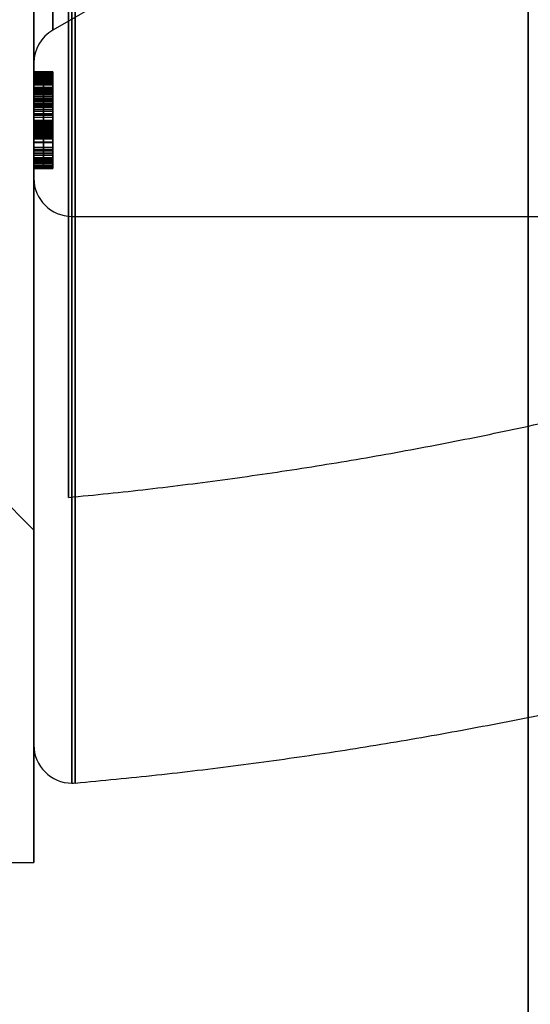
# Model space of a CAD drawing. Header units: centimetres. Extents: x -11 to 25.4, y -15 to 20.7.
# Tile 166 of 221: x 11.493 to 11.761, y -2.125 to -1.606. Entities that reach past the tile are written whole.
import ezdxf

# ---------------------------------------------------------------- set-up
doc = ezdxf.new("R2010")
doc.units = ezdxf.units.CM
doc.layers.add('Default', color=7, linetype='Continuous', true_color=0x000000)

msp = doc.modelspace()

# ---------------------------------------------------------------- linework, layer by layer
at = {"layer": 'Default'}
for p, q in [((11.59536, -1.56268), (11.51, -1.61196)), ((11.5, -1.62928), (11.5, -1.66273)), ((11.51, -1.63389, -0.06197), (11.5, -1.63389, -0.06197)), ((11.51, -1.63419, 0.05155), (11.5, -1.63419, 0.05155)), ((11.51, -1.63439, -0.04479), (11.5, -1.63439, -0.04479)), ((11.51, -1.63475, -0.05053), (11.5, -1.63475, -0.05053)), ((11.51, -1.63478, 0.02656), (11.5, -1.63478, 0.02656)), ((11.51, -1.63496, -0.02031), (11.5, -1.63496, -0.02031)), ((11.51, -1.635, -0.00365), (11.5, -1.635, -0.00365)), ((11.51, -1.63503, 0.01302), (11.5, -1.63503, 0.01302)), ((11.51, -1.63504, -0.05887), (11.5, -1.63504, -0.05887)), ((11.51, -1.63507, -0.0396), (11.5, -1.63507, -0.0396)), ((11.51, -1.63542, -0.0641), (11.5, -1.63542, -0.0641)), ((11.51, -1.63623, -0.05474), (11.5, -1.63623, -0.05474)), ((11.51, -1.63623, -0.0365), (11.5, -1.63623, -0.0365)), ((11.505, -1.63381, -0.06457), (11.505, -1.63703, -0.06362)), ((11.505, -1.63396, -0.05936), (11.505, -1.63381, -0.06457)), ((11.505, -1.63612, -0.05838), (11.505, -1.63396, -0.05936)), ((11.505, -1.63411, 0.05416), (11.505, -1.63427, 0.04895)), ((11.505, -1.66388, 0.05509), (11.505, -1.63411, 0.05416)), ((11.505, -1.63427, 0.04895), (11.505, -1.66404, 0.04988)), ((11.505, -1.6343, -0.04791), (11.505, -1.63521, -0.05315)), ((11.505, -1.63448, -0.04166), (11.505, -1.6343, -0.04791)), ((11.505, -1.63567, -0.03753), (11.505, -1.63448, -0.04166)), ((11.505, -1.63474, 0.02917), (11.505, -1.63483, 0.02396)), ((11.505, -1.66878, 0.02972), (11.505, -1.63474, 0.02917)), ((11.505, -1.63483, 0.02396), (11.505, -1.66886, 0.02451)), ((11.505, -1.63495, -0.02292), (11.505, -1.66048, -0.02297)), ((11.505, -1.63496, -0.01771), (11.505, -1.63495, -0.02292)), ((11.505, -1.6605, -0.01777), (11.505, -1.63496, -0.01771)), ((11.505, -1.63499, -0.00625), (11.505, -1.66052, -0.00631)), ((11.505, -1.635, -0.00104), (11.505, -1.63499, -0.00625)), ((11.505, -1.66053, -0.0011), (11.505, -1.635, -0.00104)), ((11.505, -1.63503, 0.01042), (11.505, -1.66162, 0.01036)), ((11.505, -1.63504, 0.01562), (11.505, -1.63503, 0.01042)), ((11.505, -1.66908, 0.01555), (11.505, -1.63504, 0.01562)), ((11.505, -1.63521, -0.05315), (11.505, -1.63724, -0.05633)), ((11.505, -1.63679, -0.03548), (11.505, -1.63567, -0.03753)), ((11.505, -1.63934, -0.05744), (11.505, -1.63612, -0.05838)), ((11.505, -1.64007, -0.03245), (11.505, -1.63679, -0.03548)), ((11.505, -1.63703, -0.06362), (11.505, -1.64238, -0.06274)), ((11.505, -1.63724, -0.05633), (11.505, -1.63934, -0.05744)), ((11.51, -1.6811, 0.0523), (11.51, -1.63416, 0.0523)), ((11.51, -1.63856, -0.04805), (11.51, -1.63432, -0.04805)), ((11.51, -1.66883, 0.02684), (11.51, -1.63478, 0.02684)), ((11.51, -1.66642, -0.00367), (11.51, -1.635, -0.00367)), ((11.51, -1.63773, -0.05791), (11.5, -1.63773, -0.05791)), ((11.51, -1.63829, -0.05688), (11.5, -1.63829, -0.05688)), ((11.51, -1.63843, -0.03396), (11.5, -1.63843, -0.03396)), ((11.5, -1.63857, -0.04726), (11.5, -1.65241, -0.04726)), ((11.51, -1.63864, -0.04491), (11.5, -1.63864, -0.04491)), ((11.51, -1.63954, -0.05067), (11.5, -1.63954, -0.05067)), ((11.51, -1.6397, -0.06318), (11.5, -1.6397, -0.06318)), ((11.51, -1.63986, -0.03974), (11.5, -1.63986, -0.03974)), ((11.51, -1.64206, -0.0372), (11.5, -1.64206, -0.0372)), ((11.51, -1.64207, -0.05491), (11.5, -1.64207, -0.05491)), ((11.51, -1.64221, -0.03199), (11.5, -1.64221, -0.03199)), ((11.505, -1.64053, -0.0533), (11.505, -1.63855, -0.04803)), ((11.505, -1.63855, -0.04803), (11.505, -1.63873, -0.04179)), ((11.505, -1.63873, -0.04179), (11.505, -1.64098, -0.03768)), ((11.505, -1.64436, -0.03153), (11.505, -1.64007, -0.03245)), ((11.505, -1.64362, -0.05652), (11.505, -1.64053, -0.0533)), ((11.505, -1.64098, -0.03768), (11.505, -1.64314, -0.03671)), ((11.505, -1.64238, -0.06274), (11.505, -1.65939, -0.06324)), ((11.51, -1.6442, -0.03674), (11.5, -1.6442, -0.03674)), ((11.51, -1.64467, -0.05707), (11.5, -1.64467, -0.05707)), ((11.5, -1.64549, -0.0575), (11.5, -1.64549, -0.03685)), ((11.51, -1.64595, -0.03158), (11.5, -1.64595, -0.03158)), ((11.51, -1.64685, -0.03734), (11.5, -1.64685, -0.03734)), ((11.505, -1.64314, -0.03671), (11.505, -1.64527, -0.03677)), ((11.505, -1.64572, -0.05762), (11.505, -1.64362, -0.05652)), ((11.505, -1.64755, -0.03162), (11.505, -1.64436, -0.03153)), ((11.505, -1.64527, -0.03677), (11.505, -1.64843, -0.0379)), ((11.505, -1.6521, -0.05781), (11.505, -1.64572, -0.05762)), ((11.505, -1.65174, -0.03383), (11.505, -1.64755, -0.03162)), ((11.51, -1.64772, -0.02295), (11.5, -1.64772, -0.02295)), ((11.51, -1.64773, -0.01774), (11.5, -1.64773, -0.01774)), ((11.51, -1.64776, -0.00628), (11.5, -1.64776, -0.00628)), ((11.51, -1.64777, -0.00107), (11.5, -1.64777, -0.00107)), ((11.51, -1.64833, 0.01039), (11.5, -1.64833, 0.01039)), ((11.51, -1.64891, -0.05772), (11.5, -1.64891, -0.05772)), ((11.51, -1.64899, 0.05462), (11.5, -1.64899, 0.05462)), ((11.51, -1.64915, 0.04942), (11.5, -1.64915, 0.04942)), ((11.51, -1.64946, -0.03898), (11.5, -1.64946, -0.03898)), ((11.51, -1.64964, -0.03273), (11.5, -1.64964, -0.03273)), ((11.51, -1.65088, -0.06299), (11.5, -1.65088, -0.06299)), ((11.51, -1.65099, -0.0411), (11.5, -1.65099, -0.0411)), ((11.51, -1.65176, 0.02944), (11.5, -1.65176, 0.02944)), ((11.51, -1.65185, 0.02423), (11.5, -1.65185, 0.02423)), ((11.51, -1.65197, -0.04426), (11.5, -1.65197, -0.04426)), ((11.51, -1.65206, 0.01559), (11.5, -1.65206, 0.01559)), ((11.51, -1.65227, -0.05208), (11.5, -1.65227, -0.05208)), ((11.51, -1.65277, -0.0349), (11.5, -1.65277, -0.0349)), ((11.505, -1.64843, -0.0379), (11.505, -1.65049, -0.04005)), ((11.505, -1.65049, -0.04005), (11.505, -1.6515, -0.04216)), ((11.505, -1.6515, -0.04216), (11.505, -1.65244, -0.04636)), ((11.505, -1.6538, -0.03598), (11.505, -1.65174, -0.03383)), ((11.505, -1.65244, -0.04636), (11.505, -1.6521, -0.05781)), ((11.51, -1.65113, -0.06299), (11.51, -1.65113, -0.05778)), ((11.51, -1.65113, -0.04139), (11.51, -1.65113, -0.03351)), ((11.51, -1.6518, 0.02423), (11.51, -1.6518, 0.02944)), ((11.51, -1.65202, -0.02295), (11.51, -1.65202, -0.01775)), ((11.51, -1.65202, -0.00629), (11.51, -1.65202, -0.00108)), ((11.51, -1.65202, 0.01038), (11.51, -1.65202, 0.01559)), ((11.51, -1.65664, -0.04805), (11.51, -1.65239, -0.04805)), ((11.51, -1.65481, -0.03809), (11.5, -1.65481, -0.03809)), ((11.51, -1.65625, -0.04334), (11.5, -1.65625, -0.04334)), ((11.51, -1.65652, -0.05221), (11.5, -1.65652, -0.05221)), ((11.51, -1.65795, -0.05798), (11.5, -1.65795, -0.05798)), ((11.505, -1.65581, -0.0402), (11.505, -1.6538, -0.03598)), ((11.505, -1.65669, -0.04648), (11.505, -1.65581, -0.0402)), ((11.505, -1.65635, -0.05794), (11.505, -1.65669, -0.04648)), ((11.505, -1.65954, -0.05803), (11.505, -1.65635, -0.05794)), ((11.51, -1.66023, -0.0346), (11.5, -1.66023, -0.0346)), ((11.51, -1.66062, -0.05754), (11.5, -1.66062, -0.05754)), ((11.51, -1.661, -0.06276), (11.5, -1.661, -0.06276)), ((11.51, -1.6612, -0.03776), (11.5, -1.6612, -0.03776)), ((11.51, -1.66137, -0.03203), (11.5, -1.66137, -0.03203)), ((11.51, -1.66156, -0.01725), (11.5, -1.66156, -0.01725)), ((11.51, -1.66158, -0.00683), (11.5, -1.66158, -0.00683)), ((11.51, -1.6616, -0.00058), (11.5, -1.6616, -0.00058)), ((11.51, -1.66226, -0.05602), (11.5, -1.66226, -0.05602)), ((11.51, -1.66268, 0.00931), (11.5, -1.66268, 0.00931)), ((11.51, -1.66275, -0.03936), (11.5, -1.66275, -0.03936)), ((11.51, -1.66315, -0.02194), (11.5, -1.66315, -0.02194)), ((11.51, -1.66316, -0.01621), (11.5, -1.66316, -0.01621)), ((11.505, -1.65939, -0.06324), (11.505, -1.66261, -0.06229)), ((11.505, -1.6617, -0.05705), (11.505, -1.65954, -0.05803)), ((11.505, -1.66015, -0.0372), (11.505, -1.66225, -0.03831)), ((11.505, -1.66031, -0.032), (11.505, -1.66015, -0.0372)), ((11.505, -1.66243, -0.03206), (11.505, -1.66031, -0.032)), ((11.505, -1.66048, -0.02297), (11.505, -1.66581, -0.0209)), ((11.505, -1.66263, -0.01673), (11.505, -1.6605, -0.01777)), ((11.505, -1.66052, -0.00631), (11.505, -1.66265, -0.00735)), ((11.505, -1.66266, -0.00006), (11.505, -1.66053, -0.0011)), ((11.505, -1.66162, 0.01036), (11.505, -1.66375, 0.00827)), ((11.505, -1.66283, -0.055), (11.505, -1.6617, -0.05705)), ((11.505, -1.66225, -0.03831), (11.505, -1.66325, -0.04042)), ((11.505, -1.66453, -0.03316), (11.505, -1.66243, -0.03206)), ((11.505, -1.66261, -0.06229), (11.505, -1.6648, -0.06027)), ((11.505, -1.66369, -0.01569), (11.505, -1.66263, -0.01673)), ((11.505, -1.66265, -0.00735), (11.505, -1.66371, -0.0084)), ((11.505, -1.66373, 0.00098), (11.505, -1.66266, -0.00006)), ((11.505, -1.66401, -0.05087), (11.505, -1.66283, -0.055)), ((11.51, -1.65935, 0.04973), (11.51, -1.65935, 0.05495)), ((11.51, -1.66318, -0.00788), (11.5, -1.66318, -0.00788)), ((11.51, -1.6632, 0.00046), (11.5, -1.6632, 0.00046)), ((11.51, -1.66342, -0.05293), (11.5, -1.66342, -0.05293)), ((11.51, -1.66348, -0.03261), (11.5, -1.66348, -0.03261)), ((11.51, -1.66371, -0.06128), (11.5, -1.66371, -0.06128)), ((11.51, -1.66372, 0.06029), (11.5, -1.66372, 0.06029)), ((11.51, -1.66372, -0.04252), (11.5, -1.66372, -0.04252)), ((11.51, -1.6641, -0.04774), (11.5, -1.6641, -0.04774)), ((11.51, -1.66419, 0.0452), (11.5, -1.66419, 0.0452)), ((11.51, -1.66423, -0.01465), (11.5, -1.66423, -0.01465)), ((11.51, -1.66424, -0.00944), (11.5, -1.66424, -0.00944)), ((11.51, -1.66426, 0.00202), (11.5, -1.66426, 0.00202)), ((11.51, -1.66427, 0.00671), (11.5, -1.66427, 0.00671)), ((11.51, -1.66476, -0.01205), (11.5, -1.66476, -0.01205)), ((11.51, -1.6648, 0.0041), (11.5, -1.6648, 0.0041)), ((11.51, -1.66556, -0.03424), (11.5, -1.66556, -0.03424)), ((11.51, -1.66568, 0.06556), (11.5, -1.66568, 0.06556)), ((11.51, -1.66591, -0.05874), (11.5, -1.66591, -0.05874)), ((11.51, -1.66637, -0.00684), (11.5, -1.66637, -0.00684)), ((11.51, -1.66638, -0.00372), (11.5, -1.66638, -0.00372)), ((11.51, -1.66646, 0.04058), (11.5, -1.66646, 0.04058)), ((11.51, -1.66687, -0.01986), (11.5, -1.66687, -0.01986)), ((11.51, -1.66694, 0.0093), (11.5, -1.66694, 0.0093)), ((11.51, -1.6671, -0.03637), (11.5, -1.6671, -0.03637)), ((11.51, -1.66747, 0.01034), (11.5, -1.66747, 0.01034)), ((11.51, -1.66764, -0.0541), (11.5, -1.66764, -0.0541)), ((11.51, -1.66797, 0.06043), (11.5, -1.66797, 0.06043)), ((11.51, -1.66802, -0.04108), (11.5, -1.66802, -0.04108)), ((11.505, -1.66325, -0.04042), (11.505, -1.66419, -0.04462)), ((11.505, -1.66355, 0.0655), (11.505, -1.66388, 0.05509)), ((11.505, -1.66781, 0.06563), (11.505, -1.66355, 0.0655)), ((11.505, -1.66476, -0.01361), (11.505, -1.66369, -0.01569)), ((11.505, -1.66371, -0.0084), (11.505, -1.66477, -0.01048)), ((11.505, -1.6648, 0.00306), (11.505, -1.66373, 0.00098)), ((11.505, -1.66375, 0.00827), (11.505, -1.6648, 0.00514)), ((11.505, -1.66419, -0.04462), (11.505, -1.66401, -0.05087)), ((11.505, -1.66404, 0.04988), (11.505, -1.66433, 0.04051)), ((11.505, -1.66433, 0.04051), (11.505, -1.66859, 0.04064)), ((11.505, -1.6666, -0.03531), (11.505, -1.66453, -0.03316)), ((11.505, -1.66477, -0.01048), (11.505, -1.66476, -0.01361)), ((11.505, -1.66478, -0.00527), (11.505, -1.66798, -0.00216)), ((11.505, -1.66796, -0.00841), (11.505, -1.66478, -0.00527)), ((11.505, -1.6648, 0.00514), (11.505, -1.6648, 0.00306)), ((11.505, -1.6648, -0.06027), (11.505, -1.66702, -0.05721)), ((11.505, -1.66581, -0.0209), (11.505, -1.66794, -0.01882)), ((11.505, -1.66588, 0.01035), (11.505, -1.66907, 0.01034)), ((11.505, -1.668, 0.00826), (11.505, -1.66588, 0.01035)), ((11.505, -1.6676, -0.03742), (11.505, -1.6666, -0.03531)), ((11.505, -1.66702, -0.05721), (11.505, -1.66826, -0.05099)), ((11.505, -1.66845, -0.04474), (11.505, -1.6676, -0.03742)), ((11.505, -1.66813, 0.05522), (11.505, -1.66781, 0.06563)), ((11.505, -1.66794, -0.01882), (11.505, -1.66901, -0.0157)), ((11.505, -1.66902, -0.01153), (11.505, -1.66796, -0.00841)), ((11.505, -1.66798, -0.00216), (11.505, -1.66905, 0.00097)), ((11.505, -1.66906, 0.00513), (11.505, -1.668, 0.00826)), ((11.505, -1.67451, 0.05542), (11.505, -1.66813, 0.05522)), ((11.505, -1.66826, -0.05099), (11.505, -1.66845, -0.04474)), ((11.505, -1.66829, 0.05001), (11.505, -1.67361, 0.05018)), ((11.505, -1.66859, 0.04064), (11.505, -1.66829, 0.05001)), ((11.51, -1.66835, -0.04805), (11.51, -1.66409, -0.04805)), ((11.51, -1.66836, -0.04787), (11.5, -1.66836, -0.04787)), ((11.51, -1.66844, 0.04533), (11.5, -1.66844, 0.04533)), ((11.51, -1.66848, -0.01726), (11.5, -1.66848, -0.01726)), ((11.51, -1.66849, -0.00997), (11.5, -1.66849, -0.00997)), ((11.51, -1.66851, -0.0006), (11.5, -1.66851, -0.0006)), ((11.51, -1.66853, 0.0067), (11.5, -1.66853, 0.0067)), ((11.5, -1.66872), (11.5, -1.69)), ((11.51, -1.66882, 0.02711), (11.5, -1.66882, 0.02711)), ((11.51, -1.66902, -0.01362), (11.5, -1.66902, -0.01362)), ((11.51, -1.66905, 0.00305), (11.5, -1.66905, 0.00305)), ((11.51, -1.66908, 0.01294), (11.5, -1.66908, 0.01294)), ((11.51, -1.67095, 0.0501), (11.5, -1.67095, 0.0501)), ((11.51, -1.67132, 0.05532), (11.5, -1.67132, 0.05532)), ((11.505, -1.66886, 0.02451), (11.505, -1.66878, 0.02972)), ((11.505, -1.66901, -0.0157), (11.505, -1.66902, -0.01153)), ((11.505, -1.66905, 0.00097), (11.505, -1.66906, 0.00513)), ((11.505, -1.66907, 0.01034), (11.505, -1.66908, 0.01555)), ((11.51, -1.67522, 0.04971), (11.5, -1.67522, 0.04971)), ((11.51, -1.67612, 0.05495), (11.5, -1.67612, 0.05495)), ((11.51, -1.67793, 0.04823), (11.5, -1.67793, 0.04823)), ((11.505, -1.67361, 0.05018), (11.505, -1.67683, 0.04924)), ((11.505, -1.67773, 0.05448), (11.505, -1.67451, 0.05542)), ((11.505, -1.67683, 0.04924), (11.505, -1.67903, 0.04722)), ((11.505, -1.68099, 0.05249), (11.505, -1.67773, 0.05448)), ((11.51, -1.67936, 0.05349), (11.5, -1.67936, 0.05349)), ((11.51, -1.67946, 0.02729), (11.5, -1.67946, 0.02729)), ((11.51, -1.67959, 0.0462), (11.5, -1.67959, 0.0462)), ((11.51, -1.68078, 0.04207), (11.5, -1.68078, 0.04207)), ((11.51, -1.68208, 0.02993), (11.5, -1.68208, 0.02993)), ((11.51, -1.68212, 0.05045), (11.5, -1.68212, 0.05045)), ((11.51, -1.68216, 0.02473), (11.5, -1.68216, 0.02473)), ((11.51, -1.68301, 0.03901), (11.5, -1.68301, 0.03901)), ((11.51, -1.68386, 0.04581), (11.5, -1.68386, 0.04581)), ((11.505, -1.67903, 0.04722), (11.505, -1.68015, 0.04517)), ((11.505, -1.67942, 0.02989), (11.505, -1.6795, 0.02468)), ((11.505, -1.68474, 0.02998), (11.505, -1.67942, 0.02989)), ((11.505, -1.6795, 0.02468), (11.505, -1.68482, 0.02477)), ((11.505, -1.68015, 0.04517), (11.505, -1.68141, 0.03896)), ((11.505, -1.68325, 0.0484), (11.505, -1.68099, 0.05249)), ((11.505, -1.68141, 0.03896), (11.505, -1.6846, 0.03906)), ((11.505, -1.68447, 0.04322), (11.505, -1.68325, 0.0484)), ((11.51, -1.68478, 0.02733), (11.51, -1.67946, 0.02733)), ((11.51, -1.68212, 0.02473), (11.51, -1.68212, 0.02993)), ((11.51, -1.68454, 0.04114), (11.5, -1.68454, 0.04114)), ((11.51, -1.68478, 0.02737), (11.5, -1.68478, 0.02737)), ((11.505, -1.6846, 0.03906), (11.505, -1.68447, 0.04322)), ((11.505, -1.68482, 0.02477), (11.505, -1.68474, 0.02998)), ((11.52, -1.71), (12.00433, -1.71)), ((11.44035, -1.81535), (11.5, -1.875)), ((11.5, -1.87777), (11.5, -1.875)), ((11.5, -2.05), (11.5, -1.98823)), ((11.76, -2.03491, -0.51879), (11.76, -2.11649, -0.60037)), ((0.99898, -2.05), (11.5, -2.05))]:
    msp.add_line(p, q, dxfattribs=at)
at = {"layer": 'Default', "extrusion": (1, 0, 0)}
for centre, radius, start, end in [((0, 0, 11.76), 2.2, 45, 225), ((0, 0, 11.76), 2.1, 43.45526, 226.54474), ((0, 0, 11.5), 2.05, 90, 270), ((0, 0, 11.5), 1.69, 90, 270), ((0, 0, 11.51), 1.61196, 90, 270), ((0, 0, 11.52), 1.71, 90, 270), ((0, 0, 11.51812), 1.85786, 90.27129, 259.41389), ((0, 0, 11.5), 1.98823, 90.38462, 262.77653), ((0, 0, 11.52), 2.00823, 90.38462, 262.84884)]:
    msp.add_arc(centre, radius, start, end, dxfattribs=at)
at = {"layer": 'Default', "extrusion": (-1, 0, 0)}
for centre, radius, start, end in [((0, 0, -11.5), 1.875, 270, 90), ((0, 0, -11.5), 1.62928, 270, 90), ((0, 0, -11.5), 1.87777, 279.14458, 89.72871), ((0, 0, -11.52179), 2.00816, 277.15144, 89.61538)]:
    msp.add_arc(centre, radius, start, end, dxfattribs=at)
at = {"layer": 'Default', "extrusion": (0, -0.005389, 0.999985)}
msp.add_arc((11.52, -1.62928), 0.02, 120, 180, dxfattribs=at)
at = {"layer": 'Default', "extrusion": (0, -0.007398, 0.999973)}
msp.add_arc((11.52, -1.69), 0.02, 180, 270, dxfattribs=at)
at = {"layer": 'Default', "extrusion": (0, -0.006713, 0.999977)}
for start, end in [(180, 270), (270, 275.1252)]:
    msp.add_arc((11.52, -1.98823), 0.02, start, end, dxfattribs=at)
at = {"layer": 'Default'}
for points in [[(11.5, -1.63381, -0.06457), (11.505, -1.63381, -0.06457), (11.51, -1.63381, -0.06457)], [(11.5, -1.63381, -0.06457), (11.5, -1.63542, -0.0641), (11.5, -1.63703, -0.06362)], [(11.5, -1.63396, -0.05936), (11.5, -1.63389, -0.06197), (11.5, -1.63381, -0.06457)], [(11.5, -1.63396, -0.05936), (11.505, -1.63396, -0.05936), (11.51, -1.63396, -0.05936)], [(11.5, -1.63612, -0.05838), (11.5, -1.63504, -0.05887), (11.5, -1.63396, -0.05936)], [(11.5, -1.63411, 0.05416), (11.5, -1.63419, 0.05155), (11.5, -1.63427, 0.04895)], [(11.5, -1.63411, 0.05416), (11.505, -1.63411, 0.05416), (11.51, -1.63411, 0.05416)], [(11.5, -1.66388, 0.05509), (11.5, -1.64899, 0.05462), (11.5, -1.63411, 0.05416)], [(11.5, -1.63427, 0.04895), (11.505, -1.63427, 0.04895), (11.51, -1.63427, 0.04895)], [(11.5, -1.63427, 0.04895), (11.5, -1.64915, 0.04942), (11.5, -1.66404, 0.04988)], [(11.5, -1.6343, -0.04791), (11.505, -1.6343, -0.04791), (11.51, -1.6343, -0.04791)], [(11.5, -1.6343, -0.04791), (11.5, -1.63475, -0.05053), (11.5, -1.63521, -0.05315)], [(11.5, -1.63448, -0.04166), (11.5, -1.63439, -0.04479), (11.5, -1.6343, -0.04791)], [(11.5, -1.63448, -0.04166), (11.505, -1.63448, -0.04166), (11.51, -1.63448, -0.04166)], [(11.5, -1.63567, -0.03753), (11.5, -1.63507, -0.0396), (11.5, -1.63448, -0.04166)], [(11.5, -1.63474, 0.02917), (11.5, -1.63478, 0.02656), (11.5, -1.63483, 0.02396)], [(11.5, -1.63474, 0.02917), (11.505, -1.63474, 0.02917), (11.51, -1.63474, 0.02917)], [(11.5, -1.66878, 0.02972), (11.5, -1.65176, 0.02944), (11.5, -1.63474, 0.02917)], [(11.5, -1.63483, 0.02396), (11.505, -1.63483, 0.02396), (11.51, -1.63483, 0.02396)], [(11.5, -1.63483, 0.02396), (11.5, -1.65185, 0.02423), (11.5, -1.66886, 0.02451)], [(11.5, -1.63495, -0.02292), (11.505, -1.63495, -0.02292), (11.51, -1.63495, -0.02292)], [(11.5, -1.63495, -0.02292), (11.5, -1.64772, -0.02295), (11.5, -1.66048, -0.02297)], [(11.5, -1.63496, -0.01771), (11.5, -1.63496, -0.02031), (11.5, -1.63495, -0.02292)], [(11.5, -1.63496, -0.01771), (11.505, -1.63496, -0.01771), (11.51, -1.63496, -0.01771)], [(11.5, -1.6605, -0.01777), (11.5, -1.64773, -0.01774), (11.5, -1.63496, -0.01771)], [(11.5, -1.63499, -0.00625), (11.505, -1.63499, -0.00625), (11.51, -1.63499, -0.00625)], [(11.5, -1.63499, -0.00625), (11.5, -1.64776, -0.00628), (11.5, -1.66052, -0.00631)], [(11.5, -1.635, -0.00104), (11.5, -1.635, -0.00365), (11.5, -1.63499, -0.00625)], [(11.5, -1.635, -0.00104), (11.505, -1.635, -0.00104), (11.51, -1.635, -0.00104)], [(11.5, -1.66053, -0.0011), (11.5, -1.64777, -0.00107), (11.5, -1.635, -0.00104)], [(11.5, -1.63503, 0.01042), (11.505, -1.63503, 0.01042), (11.51, -1.63503, 0.01042)], [(11.5, -1.63503, 0.01042), (11.5, -1.64833, 0.01039), (11.5, -1.66162, 0.01036)], [(11.5, -1.63504, 0.01562), (11.5, -1.63503, 0.01302), (11.5, -1.63503, 0.01042)], [(11.5, -1.63504, 0.01562), (11.505, -1.63504, 0.01562), (11.51, -1.63504, 0.01562)], [(11.5, -1.66908, 0.01555), (11.5, -1.65206, 0.01559), (11.5, -1.63504, 0.01562)], [(11.5, -1.63521, -0.05315), (11.505, -1.63521, -0.05315), (11.51, -1.63521, -0.05315)], [(11.5, -1.63521, -0.05315), (11.5, -1.63623, -0.05474), (11.5, -1.63724, -0.05633)], [(11.5, -1.63567, -0.03753), (11.505, -1.63567, -0.03753), (11.51, -1.63567, -0.03753)], [(11.5, -1.63679, -0.03548), (11.5, -1.63623, -0.0365), (11.5, -1.63567, -0.03753)], [(11.5, -1.63612, -0.05838), (11.505, -1.63612, -0.05838), (11.51, -1.63612, -0.05838)], [(11.5, -1.63934, -0.05744), (11.5, -1.63773, -0.05791), (11.5, -1.63612, -0.05838)], [(11.5, -1.63679, -0.03548), (11.505, -1.63679, -0.03548), (11.51, -1.63679, -0.03548)], [(11.5, -1.64007, -0.03245), (11.5, -1.63843, -0.03396), (11.5, -1.63679, -0.03548)], [(11.51, -1.63703, -0.06362), (11.505, -1.63703, -0.06362), (11.5, -1.63703, -0.06362)], [(11.5, -1.63703, -0.06362), (11.5, -1.6397, -0.06318), (11.5, -1.64238, -0.06274)], [(11.5, -1.63724, -0.05633), (11.505, -1.63724, -0.05633), (11.51, -1.63724, -0.05633)], [(11.5, -1.63724, -0.05633), (11.5, -1.63829, -0.05688), (11.5, -1.63934, -0.05744)], [(11.51, -1.63381, -0.06457), (11.51, -1.63542, -0.0641), (11.51, -1.63703, -0.06362)], [(11.51, -1.63396, -0.05936), (11.51, -1.63389, -0.06197), (11.51, -1.63381, -0.06457)], [(11.51, -1.63612, -0.05838), (11.51, -1.63504, -0.05887), (11.51, -1.63396, -0.05936)], [(11.51, -1.63411, 0.05416), (11.51, -1.63419, 0.05155), (11.51, -1.63427, 0.04895)], [(11.51, -1.66388, 0.05509), (11.51, -1.64899, 0.05462), (11.51, -1.63411, 0.05416)], [(11.51, -1.63427, 0.04895), (11.51, -1.64915, 0.04942), (11.51, -1.66404, 0.04988)], [(11.51, -1.6343, -0.04791), (11.51, -1.63475, -0.05053), (11.51, -1.63521, -0.05315)], [(11.51, -1.63448, -0.04166), (11.51, -1.63439, -0.04479), (11.51, -1.6343, -0.04791)], [(11.51, -1.63567, -0.03753), (11.51, -1.63507, -0.0396), (11.51, -1.63448, -0.04166)], [(11.51, -1.63474, 0.02917), (11.51, -1.63478, 0.02656), (11.51, -1.63483, 0.02396)], [(11.51, -1.66878, 0.02972), (11.51, -1.65176, 0.02944), (11.51, -1.63474, 0.02917)], [(11.51, -1.63483, 0.02396), (11.51, -1.65185, 0.02423), (11.51, -1.66886, 0.02451)], [(11.51, -1.63495, -0.02292), (11.51, -1.64772, -0.02295), (11.51, -1.66048, -0.02297)], [(11.51, -1.63496, -0.01771), (11.51, -1.63496, -0.02031), (11.51, -1.63495, -0.02292)], [(11.51, -1.6605, -0.01777), (11.51, -1.64773, -0.01774), (11.51, -1.63496, -0.01771)], [(11.51, -1.63499, -0.00625), (11.51, -1.64776, -0.00628), (11.51, -1.66052, -0.00631)], [(11.51, -1.635, -0.00104), (11.51, -1.635, -0.00365), (11.51, -1.63499, -0.00625)], [(11.51, -1.66053, -0.0011), (11.51, -1.64777, -0.00107), (11.51, -1.635, -0.00104)], [(11.51, -1.63503, 0.01042), (11.51, -1.64833, 0.01039), (11.51, -1.66162, 0.01036)], [(11.51, -1.63504, 0.01562), (11.51, -1.63503, 0.01302), (11.51, -1.63503, 0.01042)], [(11.51, -1.66908, 0.01555), (11.51, -1.65206, 0.01559), (11.51, -1.63504, 0.01562)], [(11.51, -1.63521, -0.05315), (11.51, -1.63623, -0.05474), (11.51, -1.63724, -0.05633)], [(11.51, -1.63679, -0.03548), (11.51, -1.63623, -0.0365), (11.51, -1.63567, -0.03753)], [(11.51, -1.63934, -0.05744), (11.51, -1.63773, -0.05791), (11.51, -1.63612, -0.05838)], [(11.51, -1.64007, -0.03245), (11.51, -1.63843, -0.03396), (11.51, -1.63679, -0.03548)], [(11.51, -1.63703, -0.06362), (11.51, -1.6397, -0.06318), (11.51, -1.64238, -0.06274)], [(11.51, -1.63724, -0.05633), (11.51, -1.63829, -0.05688), (11.51, -1.63934, -0.05744)], [(11.51, -1.63855, -0.04803), (11.505, -1.63855, -0.04803), (11.5, -1.63855, -0.04803)], [(11.5, -1.64053, -0.0533), (11.5, -1.63954, -0.05067), (11.5, -1.63855, -0.04803)], [(11.5, -1.63855, -0.04803), (11.5, -1.63864, -0.04491), (11.5, -1.63873, -0.04179)], [(11.51, -1.63873, -0.04179), (11.505, -1.63873, -0.04179), (11.5, -1.63873, -0.04179)], [(11.5, -1.63873, -0.04179), (11.5, -1.63986, -0.03974), (11.5, -1.64098, -0.03768)], [(11.5, -1.63934, -0.05744), (11.505, -1.63934, -0.05744), (11.51, -1.63934, -0.05744)], [(11.5, -1.64007, -0.03245), (11.505, -1.64007, -0.03245), (11.51, -1.64007, -0.03245)], [(11.5, -1.64436, -0.03153), (11.5, -1.64221, -0.03199), (11.5, -1.64007, -0.03245)], [(11.51, -1.64053, -0.0533), (11.505, -1.64053, -0.0533), (11.5, -1.64053, -0.0533)], [(11.5, -1.64362, -0.05652), (11.5, -1.64207, -0.05491), (11.5, -1.64053, -0.0533)], [(11.51, -1.64098, -0.03768), (11.505, -1.64098, -0.03768), (11.5, -1.64098, -0.03768)], [(11.5, -1.64098, -0.03768), (11.5, -1.64206, -0.0372), (11.5, -1.64314, -0.03671)], [(11.5, -1.64238, -0.06274), (11.505, -1.64238, -0.06274), (11.51, -1.64238, -0.06274)], [(11.5, -1.64238, -0.06274), (11.5, -1.65088, -0.06299), (11.5, -1.65939, -0.06324)], [(11.51, -1.64053, -0.0533), (11.51, -1.63954, -0.05067), (11.51, -1.63855, -0.04803)], [(11.51, -1.63855, -0.04803), (11.51, -1.63864, -0.04491), (11.51, -1.63873, -0.04179)], [(11.51, -1.63873, -0.04179), (11.51, -1.63986, -0.03974), (11.51, -1.64098, -0.03768)], [(11.51, -1.64436, -0.03153), (11.51, -1.64221, -0.03199), (11.51, -1.64007, -0.03245)], [(11.51, -1.64362, -0.05652), (11.51, -1.64207, -0.05491), (11.51, -1.64053, -0.0533)], [(11.51, -1.64098, -0.03768), (11.51, -1.64206, -0.0372), (11.51, -1.64314, -0.03671)], [(11.51, -1.64238, -0.06274), (11.51, -1.65088, -0.06299), (11.51, -1.65939, -0.06324)], [(11.51, -1.64314, -0.03671), (11.505, -1.64314, -0.03671), (11.5, -1.64314, -0.03671)], [(11.5, -1.64314, -0.03671), (11.5, -1.6442, -0.03674), (11.5, -1.64527, -0.03677)], [(11.51, -1.64362, -0.05652), (11.505, -1.64362, -0.05652), (11.5, -1.64362, -0.05652)], [(11.5, -1.64572, -0.05762), (11.5, -1.64467, -0.05707), (11.5, -1.64362, -0.05652)], [(11.5, -1.64436, -0.03153), (11.505, -1.64436, -0.03153), (11.51, -1.64436, -0.03153)], [(11.5, -1.64755, -0.03162), (11.5, -1.64595, -0.03158), (11.5, -1.64436, -0.03153)], [(11.51, -1.64527, -0.03677), (11.505, -1.64527, -0.03677), (11.5, -1.64527, -0.03677)], [(11.5, -1.64527, -0.03677), (11.5, -1.64685, -0.03734), (11.5, -1.64843, -0.0379)], [(11.51, -1.64572, -0.05762), (11.505, -1.64572, -0.05762), (11.5, -1.64572, -0.05762)], [(11.5, -1.64572, -0.05762), (11.5, -1.64891, -0.05772), (11.5, -1.6521, -0.05781)], [(11.5, -1.64755, -0.03162), (11.505, -1.64755, -0.03162), (11.51, -1.64755, -0.03162)], [(11.5, -1.65174, -0.03383), (11.5, -1.64964, -0.03273), (11.5, -1.64755, -0.03162)], [(11.51, -1.64314, -0.03671), (11.51, -1.6442, -0.03674), (11.51, -1.64527, -0.03677)], [(11.51, -1.64572, -0.05762), (11.51, -1.64467, -0.05707), (11.51, -1.64362, -0.05652)], [(11.51, -1.64755, -0.03162), (11.51, -1.64595, -0.03158), (11.51, -1.64436, -0.03153)], [(11.51, -1.64527, -0.03677), (11.51, -1.64685, -0.03734), (11.51, -1.64843, -0.0379)], [(11.51, -1.6521, -0.05781), (11.51, -1.64891, -0.05772), (11.51, -1.64572, -0.05762)], [(11.51, -1.65174, -0.03383), (11.51, -1.64964, -0.03273), (11.51, -1.64755, -0.03162)], [(11.51, -1.64843, -0.0379), (11.505, -1.64843, -0.0379), (11.5, -1.64843, -0.0379)], [(11.5, -1.64843, -0.0379), (11.5, -1.64946, -0.03898), (11.5, -1.65049, -0.04005)], [(11.51, -1.65049, -0.04005), (11.505, -1.65049, -0.04005), (11.5, -1.65049, -0.04005)], [(11.5, -1.65049, -0.04005), (11.5, -1.65099, -0.0411), (11.5, -1.6515, -0.04216)], [(11.51, -1.6515, -0.04216), (11.505, -1.6515, -0.04216), (11.5, -1.6515, -0.04216)], [(11.5, -1.6515, -0.04216), (11.5, -1.65197, -0.04426), (11.5, -1.65244, -0.04636)], [(11.5, -1.65174, -0.03383), (11.505, -1.65174, -0.03383), (11.51, -1.65174, -0.03383)], [(11.5, -1.6538, -0.03598), (11.5, -1.65277, -0.0349), (11.5, -1.65174, -0.03383)], [(11.5, -1.6521, -0.05781), (11.505, -1.6521, -0.05781), (11.51, -1.6521, -0.05781)], [(11.5, -1.6521, -0.05781), (11.5, -1.65227, -0.05208), (11.5, -1.65244, -0.04636)], [(11.5, -1.65244, -0.04636), (11.505, -1.65244, -0.04636), (11.51, -1.65244, -0.04636)], [(11.51, -1.64843, -0.0379), (11.51, -1.64946, -0.03898), (11.51, -1.65049, -0.04005)], [(11.51, -1.65049, -0.04005), (11.51, -1.65099, -0.0411), (11.51, -1.6515, -0.04216)], [(11.51, -1.6515, -0.04216), (11.51, -1.65197, -0.04426), (11.51, -1.65244, -0.04636)], [(11.51, -1.6538, -0.03598), (11.51, -1.65277, -0.0349), (11.51, -1.65174, -0.03383)], [(11.51, -1.65244, -0.04636), (11.51, -1.65227, -0.05208), (11.51, -1.6521, -0.05781)], [(11.5, -1.6538, -0.03598), (11.505, -1.6538, -0.03598), (11.51, -1.6538, -0.03598)], [(11.5, -1.65581, -0.0402), (11.5, -1.65481, -0.03809), (11.5, -1.6538, -0.03598)], [(11.5, -1.65581, -0.0402), (11.505, -1.65581, -0.0402), (11.51, -1.65581, -0.0402)], [(11.5, -1.65669, -0.04648), (11.5, -1.65625, -0.04334), (11.5, -1.65581, -0.0402)], [(11.5, -1.65635, -0.05794), (11.505, -1.65635, -0.05794), (11.51, -1.65635, -0.05794)], [(11.5, -1.65635, -0.05794), (11.5, -1.65652, -0.05221), (11.5, -1.65669, -0.04648)], [(11.5, -1.65954, -0.05803), (11.5, -1.65795, -0.05798), (11.5, -1.65635, -0.05794)], [(11.5, -1.65669, -0.04648), (11.505, -1.65669, -0.04648), (11.51, -1.65669, -0.04648)], [(11.51, -1.65581, -0.0402), (11.51, -1.65481, -0.03809), (11.51, -1.6538, -0.03598)], [(11.51, -1.65669, -0.04648), (11.51, -1.65625, -0.04334), (11.51, -1.65581, -0.0402)], [(11.51, -1.65635, -0.05794), (11.51, -1.65652, -0.05221), (11.51, -1.65669, -0.04648)], [(11.51, -1.65954, -0.05803), (11.51, -1.65795, -0.05798), (11.51, -1.65635, -0.05794)], [(11.5, -1.65939, -0.06324), (11.505, -1.65939, -0.06324), (11.51, -1.65939, -0.06324)], [(11.5, -1.65939, -0.06324), (11.5, -1.661, -0.06276), (11.5, -1.66261, -0.06229)], [(11.5, -1.65954, -0.05803), (11.505, -1.65954, -0.05803), (11.51, -1.65954, -0.05803)], [(11.5, -1.6617, -0.05705), (11.5, -1.66062, -0.05754), (11.5, -1.65954, -0.05803)], [(11.5, -1.66015, -0.0372), (11.505, -1.66015, -0.0372), (11.51, -1.66015, -0.0372)], [(11.5, -1.66015, -0.0372), (11.5, -1.6612, -0.03776), (11.5, -1.66225, -0.03831)], [(11.5, -1.66031, -0.032), (11.5, -1.66023, -0.0346), (11.5, -1.66015, -0.0372)], [(11.5, -1.66031, -0.032), (11.505, -1.66031, -0.032), (11.51, -1.66031, -0.032)], [(11.5, -1.66243, -0.03206), (11.5, -1.66137, -0.03203), (11.5, -1.66031, -0.032)], [(11.5, -1.66048, -0.02297), (11.505, -1.66048, -0.02297), (11.51, -1.66048, -0.02297)], [(11.5, -1.66048, -0.02297), (11.5, -1.66315, -0.02194), (11.5, -1.66581, -0.0209)], [(11.5, -1.6605, -0.01777), (11.505, -1.6605, -0.01777), (11.51, -1.6605, -0.01777)], [(11.5, -1.66263, -0.01673), (11.5, -1.66156, -0.01725), (11.5, -1.6605, -0.01777)], [(11.5, -1.66052, -0.00631), (11.505, -1.66052, -0.00631), (11.51, -1.66052, -0.00631)], [(11.5, -1.66052, -0.00631), (11.5, -1.66158, -0.00683), (11.5, -1.66265, -0.00735)], [(11.5, -1.66053, -0.0011), (11.505, -1.66053, -0.0011), (11.51, -1.66053, -0.0011)], [(11.5, -1.66266, -0.00006), (11.5, -1.6616, -0.00058), (11.5, -1.66053, -0.0011)], [(11.51, -1.66162, 0.01036), (11.505, -1.66162, 0.01036), (11.5, -1.66162, 0.01036)], [(11.5, -1.66162, 0.01036), (11.5, -1.66268, 0.00931), (11.5, -1.66375, 0.00827)], [(11.5, -1.6617, -0.05705), (11.505, -1.6617, -0.05705), (11.51, -1.6617, -0.05705)], [(11.5, -1.66283, -0.055), (11.5, -1.66226, -0.05602), (11.5, -1.6617, -0.05705)], [(11.5, -1.66225, -0.03831), (11.505, -1.66225, -0.03831), (11.51, -1.66225, -0.03831)], [(11.5, -1.66225, -0.03831), (11.5, -1.66275, -0.03936), (11.5, -1.66325, -0.04042)], [(11.5, -1.66243, -0.03206), (11.505, -1.66243, -0.03206), (11.51, -1.66243, -0.03206)], [(11.5, -1.66453, -0.03316), (11.5, -1.66348, -0.03261), (11.5, -1.66243, -0.03206)], [(11.5, -1.66261, -0.06229), (11.505, -1.66261, -0.06229), (11.51, -1.66261, -0.06229)], [(11.5, -1.66261, -0.06229), (11.5, -1.66371, -0.06128), (11.5, -1.6648, -0.06027)], [(11.5, -1.66263, -0.01673), (11.505, -1.66263, -0.01673), (11.51, -1.66263, -0.01673)], [(11.5, -1.66369, -0.01569), (11.5, -1.66316, -0.01621), (11.5, -1.66263, -0.01673)], [(11.5, -1.66265, -0.00735), (11.505, -1.66265, -0.00735), (11.51, -1.66265, -0.00735)], [(11.5, -1.66265, -0.00735), (11.5, -1.66318, -0.00788), (11.5, -1.66371, -0.0084)], [(11.5, -1.66266, -0.00006), (11.505, -1.66266, -0.00006), (11.51, -1.66266, -0.00006)], [(11.5, -1.66373, 0.00098), (11.5, -1.6632, 0.00046), (11.5, -1.66266, -0.00006)], [(11.5, -1.66283, -0.055), (11.505, -1.66283, -0.055), (11.51, -1.66283, -0.055)], [(11.5, -1.66401, -0.05087), (11.5, -1.66342, -0.05293), (11.5, -1.66283, -0.055)], [(11.51, -1.65939, -0.06324), (11.51, -1.661, -0.06276), (11.51, -1.66261, -0.06229)], [(11.51, -1.6617, -0.05705), (11.51, -1.66062, -0.05754), (11.51, -1.65954, -0.05803)], [(11.51, -1.66015, -0.0372), (11.51, -1.6612, -0.03776), (11.51, -1.66225, -0.03831)], [(11.51, -1.66031, -0.032), (11.51, -1.66023, -0.0346), (11.51, -1.66015, -0.0372)], [(11.51, -1.66243, -0.03206), (11.51, -1.66137, -0.03203), (11.51, -1.66031, -0.032)], [(11.51, -1.66048, -0.02297), (11.51, -1.66315, -0.02194), (11.51, -1.66581, -0.0209)], [(11.51, -1.66263, -0.01673), (11.51, -1.66156, -0.01725), (11.51, -1.6605, -0.01777)], [(11.51, -1.66052, -0.00631), (11.51, -1.66158, -0.00683), (11.51, -1.66265, -0.00735)], [(11.51, -1.66266, -0.00006), (11.51, -1.6616, -0.00058), (11.51, -1.66053, -0.0011)], [(11.51, -1.66162, 0.01036), (11.51, -1.66268, 0.00931), (11.51, -1.66375, 0.00827)], [(11.51, -1.66283, -0.055), (11.51, -1.66226, -0.05602), (11.51, -1.6617, -0.05705)], [(11.51, -1.66225, -0.03831), (11.51, -1.66275, -0.03936), (11.51, -1.66325, -0.04042)], [(11.51, -1.66453, -0.03316), (11.51, -1.66348, -0.03261), (11.51, -1.66243, -0.03206)], [(11.51, -1.66261, -0.06229), (11.51, -1.66371, -0.06128), (11.51, -1.6648, -0.06027)], [(11.51, -1.66369, -0.01569), (11.51, -1.66316, -0.01621), (11.51, -1.66263, -0.01673)], [(11.51, -1.66265, -0.00735), (11.51, -1.66318, -0.00788), (11.51, -1.66371, -0.0084)], [(11.51, -1.66373, 0.00098), (11.51, -1.6632, 0.00046), (11.51, -1.66266, -0.00006)], [(11.51, -1.66401, -0.05087), (11.51, -1.66342, -0.05293), (11.51, -1.66283, -0.055)], [(11.5, -1.66325, -0.04042), (11.505, -1.66325, -0.04042), (11.51, -1.66325, -0.04042)], [(11.5, -1.66325, -0.04042), (11.5, -1.66372, -0.04252), (11.5, -1.66419, -0.04462)], [(11.5, -1.66355, 0.0655), (11.505, -1.66355, 0.0655), (11.51, -1.66355, 0.0655)], [(11.5, -1.66355, 0.0655), (11.5, -1.66372, 0.06029), (11.5, -1.66388, 0.05509)], [(11.5, -1.66781, 0.06563), (11.5, -1.66568, 0.06556), (11.5, -1.66355, 0.0655)], [(11.5, -1.66369, -0.01569), (11.505, -1.66369, -0.01569), (11.51, -1.66369, -0.01569)], [(11.5, -1.66476, -0.01361), (11.5, -1.66423, -0.01465), (11.5, -1.66369, -0.01569)], [(11.5, -1.66371, -0.0084), (11.505, -1.66371, -0.0084), (11.51, -1.66371, -0.0084)], [(11.5, -1.66371, -0.0084), (11.5, -1.66424, -0.00944), (11.5, -1.66477, -0.01048)], [(11.5, -1.66373, 0.00098), (11.505, -1.66373, 0.00098), (11.51, -1.66373, 0.00098)], [(11.5, -1.6648, 0.00306), (11.5, -1.66426, 0.00202), (11.5, -1.66373, 0.00098)], [(11.5, -1.66375, 0.00827), (11.505, -1.66375, 0.00827), (11.51, -1.66375, 0.00827)], [(11.5, -1.66375, 0.00827), (11.5, -1.66427, 0.00671), (11.5, -1.6648, 0.00514)], [(11.5, -1.66388, 0.05509), (11.505, -1.66388, 0.05509), (11.51, -1.66388, 0.05509)], [(11.5, -1.66401, -0.05087), (11.505, -1.66401, -0.05087), (11.51, -1.66401, -0.05087)], [(11.5, -1.66419, -0.04462), (11.5, -1.6641, -0.04774), (11.5, -1.66401, -0.05087)], [(11.51, -1.66404, 0.04988), (11.505, -1.66404, 0.04988), (11.5, -1.66404, 0.04988)], [(11.5, -1.66404, 0.04988), (11.5, -1.66419, 0.0452), (11.5, -1.66433, 0.04051)], [(11.5, -1.66419, -0.04462), (11.505, -1.66419, -0.04462), (11.51, -1.66419, -0.04462)], [(11.5, -1.66433, 0.04051), (11.505, -1.66433, 0.04051), (11.51, -1.66433, 0.04051)], [(11.5, -1.66433, 0.04051), (11.5, -1.66646, 0.04058), (11.5, -1.66859, 0.04064)], [(11.5, -1.66453, -0.03316), (11.505, -1.66453, -0.03316), (11.51, -1.66453, -0.03316)], [(11.5, -1.6666, -0.03531), (11.5, -1.66556, -0.03424), (11.5, -1.66453, -0.03316)], [(11.5, -1.66476, -0.01361), (11.505, -1.66476, -0.01361), (11.51, -1.66476, -0.01361)], [(11.5, -1.66477, -0.01048), (11.5, -1.66476, -0.01205), (11.5, -1.66476, -0.01361)], [(11.5, -1.66477, -0.01048), (11.505, -1.66477, -0.01048), (11.51, -1.66477, -0.01048)], [(11.5, -1.66478, -0.00527), (11.505, -1.66478, -0.00527), (11.51, -1.66478, -0.00527)], [(11.5, -1.66478, -0.00527), (11.5, -1.66638, -0.00372), (11.5, -1.66798, -0.00216)], [(11.5, -1.66796, -0.00841), (11.5, -1.66637, -0.00684), (11.5, -1.66478, -0.00527)], [(11.5, -1.6648, 0.00306), (11.505, -1.6648, 0.00306), (11.51, -1.6648, 0.00306)], [(11.5, -1.6648, 0.00514), (11.505, -1.6648, 0.00514), (11.51, -1.6648, 0.00514)], [(11.5, -1.6648, 0.00514), (11.5, -1.6648, 0.0041), (11.5, -1.6648, 0.00306)], [(11.5, -1.6648, -0.06027), (11.505, -1.6648, -0.06027), (11.51, -1.6648, -0.06027)], [(11.5, -1.6648, -0.06027), (11.5, -1.66591, -0.05874), (11.5, -1.66702, -0.05721)], [(11.5, -1.66581, -0.0209), (11.505, -1.66581, -0.0209), (11.51, -1.66581, -0.0209)], [(11.5, -1.66581, -0.0209), (11.5, -1.66687, -0.01986), (11.5, -1.66794, -0.01882)], [(11.5, -1.66588, 0.01035), (11.505, -1.66588, 0.01035), (11.51, -1.66588, 0.01035)], [(11.5, -1.66588, 0.01035), (11.5, -1.66747, 0.01034), (11.5, -1.66907, 0.01034)], [(11.5, -1.668, 0.00826), (11.5, -1.66694, 0.0093), (11.5, -1.66588, 0.01035)], [(11.5, -1.6666, -0.03531), (11.505, -1.6666, -0.03531), (11.51, -1.6666, -0.03531)], [(11.5, -1.6676, -0.03742), (11.5, -1.6671, -0.03637), (11.5, -1.6666, -0.03531)], [(11.5, -1.66702, -0.05721), (11.505, -1.66702, -0.05721), (11.51, -1.66702, -0.05721)], [(11.5, -1.66702, -0.05721), (11.5, -1.66764, -0.0541), (11.5, -1.66826, -0.05099)], [(11.5, -1.6676, -0.03742), (11.505, -1.6676, -0.03742), (11.51, -1.6676, -0.03742)], [(11.5, -1.66845, -0.04474), (11.5, -1.66802, -0.04108), (11.5, -1.6676, -0.03742)], [(11.5, -1.66781, 0.06563), (11.505, -1.66781, 0.06563), (11.51, -1.66781, 0.06563)], [(11.5, -1.66813, 0.05522), (11.5, -1.66797, 0.06043), (11.5, -1.66781, 0.06563)], [(11.5, -1.66794, -0.01882), (11.505, -1.66794, -0.01882), (11.51, -1.66794, -0.01882)], [(11.5, -1.66794, -0.01882), (11.5, -1.66848, -0.01726), (11.5, -1.66901, -0.0157)], [(11.5, -1.66796, -0.00841), (11.505, -1.66796, -0.00841), (11.51, -1.66796, -0.00841)], [(11.5, -1.66902, -0.01153), (11.5, -1.66849, -0.00997), (11.5, -1.66796, -0.00841)], [(11.5, -1.66798, -0.00216), (11.505, -1.66798, -0.00216), (11.51, -1.66798, -0.00216)], [(11.5, -1.66798, -0.00216), (11.5, -1.66851, -0.0006), (11.5, -1.66905, 0.00097)], [(11.5, -1.668, 0.00826), (11.505, -1.668, 0.00826), (11.51, -1.668, 0.00826)], [(11.5, -1.66906, 0.00513), (11.5, -1.66853, 0.0067), (11.5, -1.668, 0.00826)], [(11.5, -1.66813, 0.05522), (11.505, -1.66813, 0.05522), (11.51, -1.66813, 0.05522)], [(11.5, -1.67451, 0.05542), (11.5, -1.67132, 0.05532), (11.5, -1.66813, 0.05522)], [(11.5, -1.66826, -0.05099), (11.505, -1.66826, -0.05099), (11.51, -1.66826, -0.05099)], [(11.5, -1.66826, -0.05099), (11.5, -1.66836, -0.04787), (11.5, -1.66845, -0.04474)], [(11.5, -1.66829, 0.05001), (11.505, -1.66829, 0.05001), (11.51, -1.66829, 0.05001)], [(11.5, -1.66829, 0.05001), (11.5, -1.67095, 0.0501), (11.5, -1.67361, 0.05018)], [(11.5, -1.66859, 0.04064), (11.5, -1.66844, 0.04533), (11.5, -1.66829, 0.05001)], [(11.51, -1.66325, -0.04042), (11.51, -1.66372, -0.04252), (11.51, -1.66419, -0.04462)], [(11.51, -1.66355, 0.0655), (11.51, -1.66372, 0.06029), (11.51, -1.66388, 0.05509)], [(11.51, -1.66781, 0.06563), (11.51, -1.66568, 0.06556), (11.51, -1.66355, 0.0655)], [(11.51, -1.66476, -0.01361), (11.51, -1.66423, -0.01465), (11.51, -1.66369, -0.01569)], [(11.51, -1.66371, -0.0084), (11.51, -1.66424, -0.00944), (11.51, -1.66477, -0.01048)], [(11.51, -1.6648, 0.00306), (11.51, -1.66426, 0.00202), (11.51, -1.66373, 0.00098)], [(11.51, -1.66375, 0.00827), (11.51, -1.66427, 0.00671), (11.51, -1.6648, 0.00514)], [(11.51, -1.66419, -0.04462), (11.51, -1.6641, -0.04774), (11.51, -1.66401, -0.05087)], [(11.51, -1.66404, 0.04988), (11.51, -1.66419, 0.0452), (11.51, -1.66433, 0.04051)], [(11.51, -1.66433, 0.04051), (11.51, -1.66646, 0.04058), (11.51, -1.66859, 0.04064)], [(11.51, -1.6666, -0.03531), (11.51, -1.66556, -0.03424), (11.51, -1.66453, -0.03316)], [(11.51, -1.66477, -0.01048), (11.51, -1.66476, -0.01205), (11.51, -1.66476, -0.01361)], [(11.51, -1.66478, -0.00527), (11.51, -1.66638, -0.00372), (11.51, -1.66798, -0.00216)], [(11.51, -1.66796, -0.00841), (11.51, -1.66637, -0.00684), (11.51, -1.66478, -0.00527)], [(11.51, -1.6648, 0.00514), (11.51, -1.6648, 0.0041), (11.51, -1.6648, 0.00306)], [(11.51, -1.6648, -0.06027), (11.51, -1.66591, -0.05874), (11.51, -1.66702, -0.05721)], [(11.51, -1.66581, -0.0209), (11.51, -1.66687, -0.01986), (11.51, -1.66794, -0.01882)], [(11.51, -1.66588, 0.01035), (11.51, -1.66747, 0.01034), (11.51, -1.66907, 0.01034)], [(11.51, -1.668, 0.00826), (11.51, -1.66694, 0.0093), (11.51, -1.66588, 0.01035)], [(11.51, -1.6676, -0.03742), (11.51, -1.6671, -0.03637), (11.51, -1.6666, -0.03531)], [(11.51, -1.66702, -0.05721), (11.51, -1.66764, -0.0541), (11.51, -1.66826, -0.05099)], [(11.51, -1.66845, -0.04474), (11.51, -1.66802, -0.04108), (11.51, -1.6676, -0.03742)], [(11.51, -1.66813, 0.05522), (11.51, -1.66797, 0.06043), (11.51, -1.66781, 0.06563)], [(11.51, -1.66794, -0.01882), (11.51, -1.66848, -0.01726), (11.51, -1.66901, -0.0157)], [(11.51, -1.66902, -0.01153), (11.51, -1.66849, -0.00997), (11.51, -1.66796, -0.00841)], [(11.51, -1.66798, -0.00216), (11.51, -1.66851, -0.0006), (11.51, -1.66905, 0.00097)], [(11.51, -1.66906, 0.00513), (11.51, -1.66853, 0.0067), (11.51, -1.668, 0.00826)], [(11.51, -1.67451, 0.05542), (11.51, -1.67132, 0.05532), (11.51, -1.66813, 0.05522)], [(11.51, -1.66826, -0.05099), (11.51, -1.66836, -0.04787), (11.51, -1.66845, -0.04474)], [(11.51, -1.66829, 0.05001), (11.51, -1.67095, 0.0501), (11.51, -1.67361, 0.05018)], [(11.51, -1.66859, 0.04064), (11.51, -1.66844, 0.04533), (11.51, -1.66829, 0.05001)], [(11.5, -1.66845, -0.04474), (11.505, -1.66845, -0.04474), (11.51, -1.66845, -0.04474)], [(11.5, -1.66859, 0.04064), (11.505, -1.66859, 0.04064), (11.51, -1.66859, 0.04064)], [(11.5, -1.66878, 0.02972), (11.505, -1.66878, 0.02972), (11.51, -1.66878, 0.02972)], [(11.5, -1.66886, 0.02451), (11.5, -1.66882, 0.02711), (11.5, -1.66878, 0.02972)], [(11.51, -1.66886, 0.02451), (11.505, -1.66886, 0.02451), (11.5, -1.66886, 0.02451)], [(11.5, -1.66901, -0.0157), (11.505, -1.66901, -0.0157), (11.51, -1.66901, -0.0157)], [(11.5, -1.66901, -0.0157), (11.5, -1.66902, -0.01362), (11.5, -1.66902, -0.01153)], [(11.5, -1.66902, -0.01153), (11.505, -1.66902, -0.01153), (11.51, -1.66902, -0.01153)], [(11.5, -1.66905, 0.00097), (11.505, -1.66905, 0.00097), (11.51, -1.66905, 0.00097)], [(11.5, -1.66905, 0.00097), (11.5, -1.66905, 0.00305), (11.5, -1.66906, 0.00513)], [(11.5, -1.66906, 0.00513), (11.505, -1.66906, 0.00513), (11.51, -1.66906, 0.00513)], [(11.5, -1.66907, 0.01034), (11.505, -1.66907, 0.01034), (11.51, -1.66907, 0.01034)], [(11.5, -1.66907, 0.01034), (11.5, -1.66908, 0.01294), (11.5, -1.66908, 0.01555)], [(11.5, -1.66908, 0.01555), (11.505, -1.66908, 0.01555), (11.51, -1.66908, 0.01555)], [(11.51, -1.66886, 0.02451), (11.51, -1.66882, 0.02711), (11.51, -1.66878, 0.02972)], [(11.51, -1.66901, -0.0157), (11.51, -1.66902, -0.01362), (11.51, -1.66902, -0.01153)], [(11.51, -1.66905, 0.00097), (11.51, -1.66905, 0.00305), (11.51, -1.66906, 0.00513)], [(11.51, -1.66907, 0.01034), (11.51, -1.66908, 0.01294), (11.51, -1.66908, 0.01555)], [(11.5, -1.67361, 0.05018), (11.505, -1.67361, 0.05018), (11.51, -1.67361, 0.05018)], [(11.5, -1.67361, 0.05018), (11.5, -1.67522, 0.04971), (11.5, -1.67683, 0.04924)], [(11.5, -1.67451, 0.05542), (11.505, -1.67451, 0.05542), (11.51, -1.67451, 0.05542)], [(11.5, -1.67773, 0.05448), (11.5, -1.67612, 0.05495), (11.5, -1.67451, 0.05542)], [(11.5, -1.67683, 0.04924), (11.505, -1.67683, 0.04924), (11.51, -1.67683, 0.04924)], [(11.5, -1.67683, 0.04924), (11.5, -1.67793, 0.04823), (11.5, -1.67903, 0.04722)], [(11.5, -1.67773, 0.05448), (11.505, -1.67773, 0.05448), (11.51, -1.67773, 0.05448)], [(11.5, -1.68099, 0.05249), (11.5, -1.67936, 0.05349), (11.5, -1.67773, 0.05448)], [(11.51, -1.67361, 0.05018), (11.51, -1.67522, 0.04971), (11.51, -1.67683, 0.04924)], [(11.51, -1.67773, 0.05448), (11.51, -1.67612, 0.05495), (11.51, -1.67451, 0.05542)], [(11.51, -1.67683, 0.04924), (11.51, -1.67793, 0.04823), (11.51, -1.67903, 0.04722)], [(11.51, -1.68099, 0.05249), (11.51, -1.67936, 0.05349), (11.51, -1.67773, 0.05448)], [(11.5, -1.67903, 0.04722), (11.505, -1.67903, 0.04722), (11.51, -1.67903, 0.04722)], [(11.5, -1.67903, 0.04722), (11.5, -1.67959, 0.0462), (11.5, -1.68015, 0.04517)], [(11.5, -1.67942, 0.02989), (11.5, -1.67946, 0.02729), (11.5, -1.6795, 0.02468)], [(11.5, -1.67942, 0.02989), (11.505, -1.67942, 0.02989), (11.51, -1.67942, 0.02989)], [(11.5, -1.68474, 0.02998), (11.5, -1.68208, 0.02993), (11.5, -1.67942, 0.02989)], [(11.5, -1.6795, 0.02468), (11.505, -1.6795, 0.02468), (11.51, -1.6795, 0.02468)], [(11.5, -1.6795, 0.02468), (11.5, -1.68216, 0.02473), (11.5, -1.68482, 0.02477)], [(11.5, -1.68015, 0.04517), (11.505, -1.68015, 0.04517), (11.51, -1.68015, 0.04517)], [(11.5, -1.68015, 0.04517), (11.5, -1.68078, 0.04207), (11.5, -1.68141, 0.03896)], [(11.5, -1.68099, 0.05249), (11.505, -1.68099, 0.05249), (11.51, -1.68099, 0.05249)], [(11.5, -1.68325, 0.0484), (11.5, -1.68212, 0.05045), (11.5, -1.68099, 0.05249)], [(11.5, -1.68141, 0.03896), (11.505, -1.68141, 0.03896), (11.51, -1.68141, 0.03896)], [(11.5, -1.68141, 0.03896), (11.5, -1.68301, 0.03901), (11.5, -1.6846, 0.03906)], [(11.5, -1.68325, 0.0484), (11.505, -1.68325, 0.0484), (11.51, -1.68325, 0.0484)], [(11.5, -1.68447, 0.04322), (11.5, -1.68386, 0.04581), (11.5, -1.68325, 0.0484)], [(11.51, -1.67903, 0.04722), (11.51, -1.67959, 0.0462), (11.51, -1.68015, 0.04517)], [(11.51, -1.67942, 0.02989), (11.51, -1.67946, 0.02729), (11.51, -1.6795, 0.02468)], [(11.51, -1.68474, 0.02998), (11.51, -1.68208, 0.02993), (11.51, -1.67942, 0.02989)], [(11.51, -1.6795, 0.02468), (11.51, -1.68216, 0.02473), (11.51, -1.68482, 0.02477)], [(11.51, -1.68015, 0.04517), (11.51, -1.68078, 0.04207), (11.51, -1.68141, 0.03896)], [(11.51, -1.68325, 0.0484), (11.51, -1.68212, 0.05045), (11.51, -1.68099, 0.05249)], [(11.51, -1.68141, 0.03896), (11.51, -1.68301, 0.03901), (11.51, -1.6846, 0.03906)], [(11.51, -1.68447, 0.04322), (11.51, -1.68386, 0.04581), (11.51, -1.68325, 0.0484)], [(11.5, -1.68447, 0.04322), (11.505, -1.68447, 0.04322), (11.51, -1.68447, 0.04322)], [(11.5, -1.6846, 0.03906), (11.5, -1.68454, 0.04114), (11.5, -1.68447, 0.04322)], [(11.5, -1.6846, 0.03906), (11.505, -1.6846, 0.03906), (11.51, -1.6846, 0.03906)], [(11.5, -1.68474, 0.02998), (11.505, -1.68474, 0.02998), (11.51, -1.68474, 0.02998)], [(11.5, -1.68482, 0.02477), (11.5, -1.68478, 0.02737), (11.5, -1.68474, 0.02998)], [(11.51, -1.68482, 0.02477), (11.505, -1.68482, 0.02477), (11.5, -1.68482, 0.02477)], [(11.51, -1.6846, 0.03906), (11.51, -1.68454, 0.04114), (11.51, -1.68447, 0.04322)], [(11.51, -1.68482, 0.02477), (11.51, -1.68478, 0.02737), (11.51, -1.68474, 0.02998)]]:
    msp.add_open_spline(points, degree=2, dxfattribs=at)
for points, weights in [([(11.52179, -2.00816), (11.87116, -1.97682), (12.20342, -1.86436), (12.5, -1.67705)], [1.20408065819, 1.18165675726, 1.18165675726, 1.20408065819]), ([(11.51812, -1.85786), (11.6865, -1.84195), (11.85164, -1.80542), (12.01102, -1.74885)], [1.19179682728, 1.18575136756, 1.18575136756, 1.19179682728])]:
    msp.add_rational_spline(points, weights, degree=3, dxfattribs=at)

doc.saveas('drawing.dxf')
